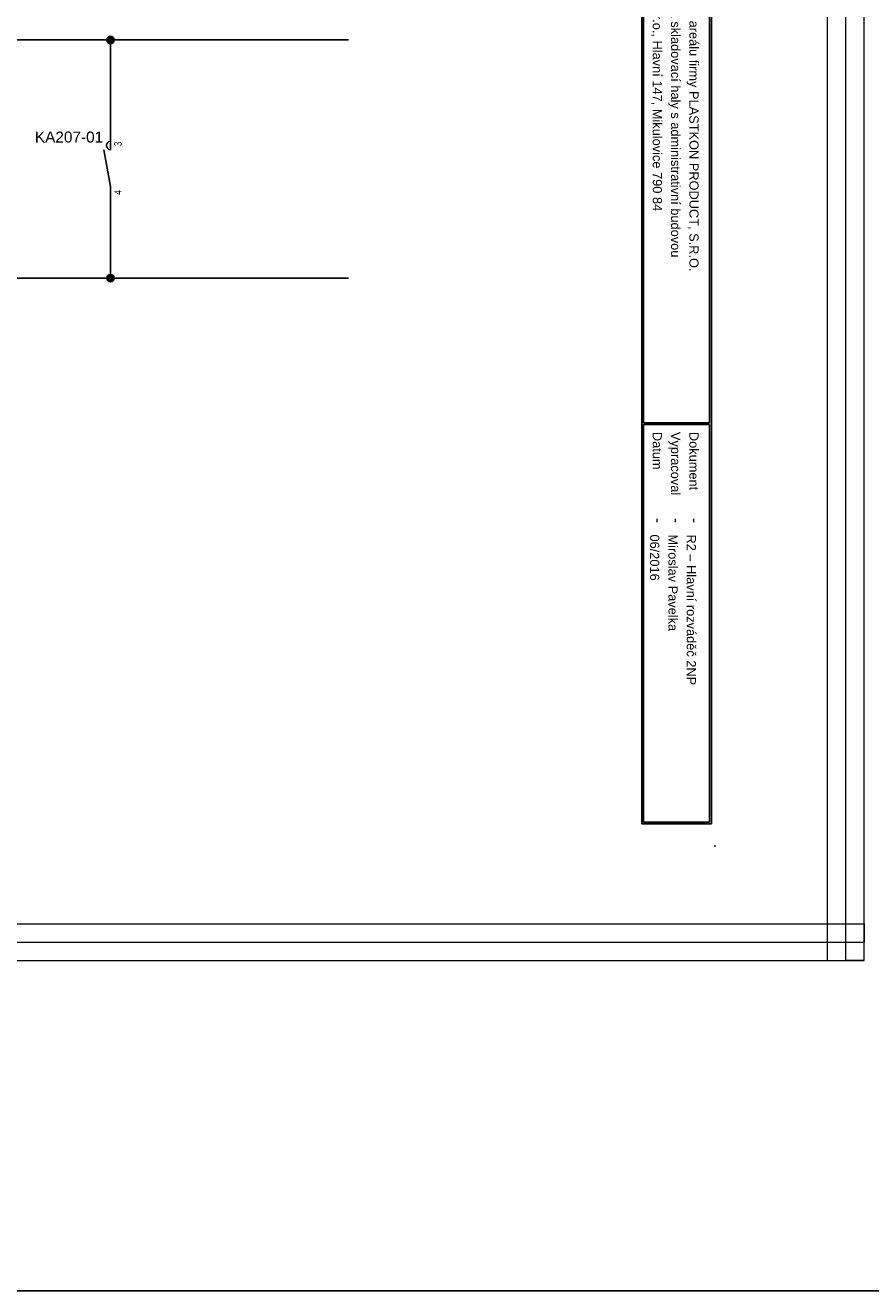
# Model space of a CAD drawing. Extents: x -9495 to -1492, y 3269 to 3834.
# Tile 22 of 44: x -5506 to -5275, y 3269 to 3614. Entities that reach past the tile are written whole.
import ezdxf
from ezdxf.enums import TextEntityAlignment as Align

# ---------------------------------------------------------------- set-up
doc = ezdxf.new("R2010")
doc.units = 0
doc.header["$MEASUREMENT"] = 0
for name, color, linetype in [('1-KRESBA', 7, 'Continuous'), ('__Bílá', 7, 'Continuous'), ('__Vínová 220', 220, 'Continuous')]:
    doc.layers.add(name, color=color, linetype=linetype)
doc.styles.add('Arial', font='arial.ttf')

# ---------------------------------------------------------------- blocks, each defined once
blk = doc.blocks.new('BLK_Razítko_malé_pro_rozváděče')
at = {"layer": '__Bílá'}
for p, q in [((15, -1), (15, -20)), ((15, -1), (294, -1)), ((15.5, -1.5), (15.5, -19.5)), ((15.5, -1.5), (184.5, -1.5)), ((184.5, -1.5), (184.5, -19.5)), ((185, -1.5), (185, -19.5)), ((185, -1.5), (293.5, -1.5)), ((293.5, -19.5), (293.5, -1.5)), ((294, -20), (294, -1)), ((15, -20), (294, -20)), ((15.5, -19.5), (184.5, -19.5)), ((185, -19.5), (293.5, -19.5)), ((15, -405), (15, -419)), ((15, -405), (294, -405)), ((15.5, -405.5), (15.5, -418.5)), ((15.5, -405.5), (194.5, -405.5)), ((194.5, -405.5), (194.5, -418.5)), ((195, -405.5), (195, -418.5)), ((195, -405.5), (293.5, -405.5)), ((293.5, -405.5), (293.5, -418.5)), ((294, -405), (294, -419)), ((15, -419), (294, -419)), ((15.5, -418.5), (194.5, -418.5)), ((195, -418.5), (293.5, -418.5))]:
    blk.add_line(p, q, dxfattribs=at)
for p in [(0, 0), (300, 0), (0, -420), (300, -420)]:
    blk.add_point(p, dxfattribs=at)
at = {"layer": '__Bílá', "style": 'Arial'}
for s, height, p in [('-', 3, (38, -7)), ('Dokument', 2.5, (187, -7)), ('-', 3, (210.5, -7)), ('SO/PS', 2.5, (17.5, -12)), ('Vypracoval', 2.5, (187, -12)), ('-', 3, (38, -12)), ('-', 3, (210.5, -12)), ('Investor', 2.5, (17.5, -17)), ('-', 3, (38, -17)), ('Datum', 2.5, (187, -17)), ('-', 3, (210.5, -17)), ('PVLK PROJECT s.r.o. , Langrova 195/33,  787 01 Šumperk', 2.5, (17.5, -411)), ('Copyright © 2012 PVLK', 2.5, (197, -411)), ('Telefon: 773 836 685, mobil: 777 848 204, e-mail: %%Upavelka@pvlk.cz', 2.5, (17.5, -416)), ('Číslo dokumentu .....', 2.5, (197, -416))]:
    blk.add_text(s, height=height, dxfattribs=at).set_placement(p)
at = {"layer": '__Vínová 220', "char_height": 2.5, "attachment_point": 7, "style": 'Arial'}
for s, insert in [('715 0908', (17.5, -7)), ('Rozšíření výrobního areálu firmy PLASTKON PRODUCT, S.R.O.', (42.5, -7.75)), ('R2 – Hlavní rozváděč 2NP', (215, -7.75)), ('SO 02 - Novostavba skladovací haly s administrativní budovou', (42.5, -12.75)), ('Miroslav Pavelka', (215, -12.75)), ('Plastkon product, s.r.o., Hlavní 147, Mikulovice 790 84', (42.5, -17.75)), ('06/2016', (215, -17.75))]:
    blk.add_mtext(s, dxfattribs=dict(at, insert=insert))
at = {"layer": '__Vínová 220', "style": 'Arial'}
blk.add_attdef('ČÍSLO', text='', height=4, dxfattribs=at).set_placement((290, -416), align=Align.RIGHT)
blk = doc.blocks.new('Kontakt stykače')
for p, q in [((0, -5), (0, 0)), ((-1.82, -5), (0, -15)), ((0, -15), (0, -20))]:
    blk.add_line(p, q)
blk.add_arc((0.15, -3.8), 1.21, 97.3062, 262.6938)
at = {"style": 'Arial'}
blk.add_attdef('POPIS', text='', height=3, dxfattribs=at).set_placement((-2, -3), align=Align.RIGHT)
at = {"style": 'Arial', "width": 0.8}
blk.add_attdef('NO2', (3, -4), '', height=2, rotation=90, dxfattribs=at)
blk.add_attdef('CO2', text='', height=2, rotation=90, dxfattribs=at).set_placement((3, -16), align=Align.RIGHT)
blk = doc.blocks.new('L0001A01')
h = blk.add_hatch(color=256)
edge = h.paths.add_edge_path()
edge.add_arc((0, 0), 1, 0, 360)
blk.add_circle((0, 0), 1)

msp = doc.modelspace()

# ---------------------------------------------------------------- linework, layer by layer
at = {"layer": '1-KRESBA'}
for p, q in [((-5417.27, 3610), (-5672.27, 3610)), ((-5482.27, 3585), (-5482.27, 3610)), ((-5482.27, 3585), (-5482.27, 3590)), ((-5482.27, 3565), (-5482.27, 3560)), ((-5482.27, 3545), (-5482.27, 3565)), ((-5557.27, 3545), (-5417.27, 3545))]:
    msp.add_line(p, q, dxfattribs=at)
at = {"layer": '1-KRESBA', "color": 3}
msp.add_lwpolyline([(-9494.98, 3833.62), (-1491.97, 3833.62), (-1491.97, 3268.56), (-9494.98, 3268.56)], close=True, dxfattribs=at)
at = {"layer": '__Vínová 220', "lineweight": 0}
for p, q in [((-5286.58, 3358.74), (-5286.58, 3724.82)), ((-5281.58, 3358.74), (-5281.58, 3724.82)), ((-5276.58, 3358.74), (-5276.58, 3724.82)), ((-5772.99, 3368.74), (-5276.58, 3368.74)), ((-5276.58, 3368.74), (-5276.58, 3363.74)), ((-5772.99, 3363.74), (-5276.58, 3363.74)), ((-5276.58, 3358.74), (-5276.58, 3363.74)), ((-5772.99, 3358.74), (-5276.58, 3358.74)), ((-5286.58, 3358.74), (-5281.58, 3358.74)), ((-5276.58, 3358.74), (-5281.58, 3358.74))]:
    msp.add_line(p, q, dxfattribs=at)

# ---------------------------------------------------------------- block references
at = {"layer": '1-KRESBA', "rotation": 270}
msp.add_blockref('BLK_Razítko_malé_pro_rozváděče', (-5317.27, 3690), dxfattribs=at).add_auto_attribs({'ČÍSLO': '23.8'})
at = {"layer": '1-KRESBA', "color": 250, "linetype": 'Continuous'}
for p in [(-5482.27, 3610), (-5482.27, 3545)]:
    msp.add_blockref('L0001A01', p, dxfattribs=at)
at = {"layer": '1-KRESBA'}
msp.add_blockref('Kontakt stykače', (-5482.27, 3585), dxfattribs=at).add_auto_attribs({'POPIS': 'KA207-01', 'CO2': '4', 'NO2': '3'})

doc.saveas('drawing.dxf')
